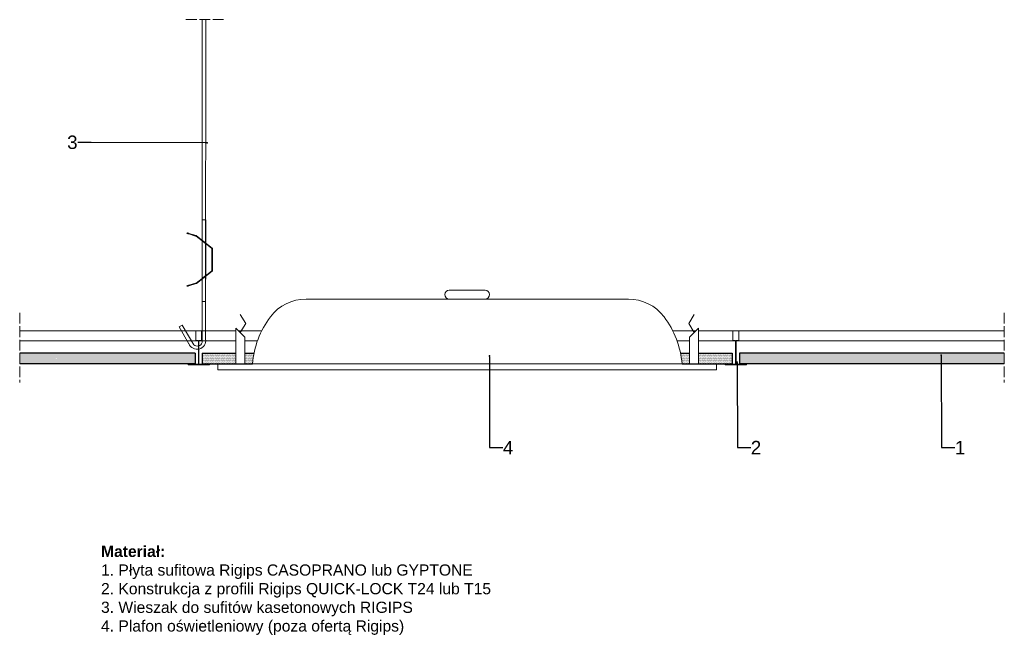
# Model space of a CAD drawing. Header units: millimetres. Extents: x 2242 to 3342, y 3931 to 4619.
import ezdxf
from ezdxf import colors
from ezdxf.entities.mleader import LeaderData, LeaderLine
from ezdxf.math import Vec2, Vec3

# ---------------------------------------------------------------- set-up
doc = ezdxf.new("R2010")
doc.units = ezdxf.units.MM
doc.linetypes.add('ACAD_ISO02W100', pattern=[15, 12, -3])
for name, color, linetype, lineweight in [('_RIGIPS AKCESORIA', 7, 'Continuous', 15), ('_Rigips Profil', 7, 'Continuous', 9), ('_RIGIPS PŁYTA', 7, 'Continuous', 25), ('Koniec', 7, 'ACAD_ISO02W100', 9), ('Wymiary', 7, 'Continuous', 18)]:
    doc.layers.add(name, color=color, linetype=linetype, lineweight=lineweight)
doc.layers.add('_Rigips Plyta', color=7, linetype='Continuous')
doc.styles.get("Standard").update_dxf_attribs({"font": 'arial.ttf'})

# ---------------------------------------------------------------- blocks, each defined once
blk = doc.blocks.new('plafon')
at = {"layer": '_RIGIPS AKCESORIA'}
for p, q in [((2649.9, 6191.5), (2689.9, 6191.5)), ((2489.9, 6181.5), (2849.9, 6181.5)), ((2422.4, 6154.1), (2416.4, 6164.3)), ((2917.4, 6154.1), (2923.4, 6164.3)), ((2416.4, 6144), (2422.4, 6154.1)), ((2923.4, 6144), (2917.4, 6154.1)), ((2411.4, 6109), (2411.4, 6149)), ((2421.4, 6139), (2411.4, 6149)), ((2421.4, 6109), (2421.4, 6139)), ((2918.4, 6139), (2928.4, 6149)), ((2918.4, 6109), (2918.4, 6139)), ((2928.4, 6109), (2928.4, 6149)), ((2391.4, 6109), (2948.4, 6109)), ((2391.4, 6102.5), (2391.4, 6109)), ((2948.4, 6102.5), (2948.4, 6109)), ((2391.4, 6102.5), (2948.4, 6102.5))]:
    blk.add_line(p, q, dxfattribs=at)
for centre, radius, start, end in [((2649.9, 6186.5), 5, 90, 270), ((2689.9, 6186.5), 5, 270, 90), ((2489.9, 6131.5), 50, 90, 142.9189), ((2849.9, 6131.5), 50, 37.0811, 90), ((2530.6, 6100.7), 101, 142.9189, 175.3019), ((2809.2, 6100.7), 101, 4.6981, 37.0811)]:
    blk.add_arc(centre, radius, start, end, dxfattribs=at)
blk = doc.blocks.new('T24')
at = {"layer": '_Rigips Profil'}
for p, q in [((302.6, -139.7), (302.6, -129.5)), ((302.8, -129.3), (308.9, -129.3)), ((309.1, -129.5), (309.1, -139.7)), ((305.4, -140.3), (302.8, -139.9)), ((305.6, -140.5), (305.6, -166.6)), ((306.1, -140.5), (306.1, -166.6)), ((308.9, -139.9), (306.3, -140.3)), ((293.9, -167.2), (293.9, -166.4)), ((294, -166.3), (294.9, -166.3)), ((294, -167.3), (317.8, -167.3)), ((294.4, -166.8), (305.4, -166.8)), ((306.3, -166.8), (317.4, -166.8)), ((317.8, -166.3), (316.9, -166.3)), ((317.9, -167.2), (317.9, -166.4))]:
    blk.add_line(p, q, dxfattribs=at)
for centre, radius, start, end in [((302.8, -129.5), 0.2, 90, 180), ((308.9, -129.5), 0.2, 0, 90), ((302.8, -139.7), 0.2, 180, 260.5377), ((305.4, -140.5), 0.2, 0, 80.5377), ((306.3, -140.5), 0.2, 99.4623, 180), ((308.9, -139.7), 0.2, 279.4623, 0), ((294, -166.4), 0.1, 90, 180), ((294, -167.2), 0.1, 180, 270), ((305.4, -166.6), 0.2, 270, 0), ((306.3, -166.6), 0.2, 180, 270), ((317.8, -166.4), 0.1, 0, 90), ((317.8, -167.2), 0.1, 270, 0)]:
    blk.add_arc(centre, radius, start, end, dxfattribs=at)
blk = doc.blocks.new('wieszak')
at = {"layer": '_RIGIPS AKCESORIA'}
for p, q in [((2361.6, 5698), (2361.5, 5382.8)), ((2365.6, 5698), (2365.5, 5382.8)), ((2361.5, 5474.3), (2361.5, 5337)), ((2365.6, 5474.3), (2365.5, 5340.7)), ((2365.5, 5382.8), (2361.5, 5382.8)), ((2336.1, 5354.5), (2339.5, 5356.5)), ((2346.9, 5335.7), (2336.1, 5354.5)), ((2352.2, 5334.5), (2339.5, 5356.5))]:
    blk.add_line(p, q, dxfattribs=at)
blk.add_lwpolyline([(2365.5, 5474.3), (2361.5, 5474.3)], close=True, dxfattribs=at)
for points in [[(2344.6, 5459), (2344.8, 5459.6)], [(2346.6, 5458.4), (2346.5, 5458.4), (2346.3, 5458.5), (2346.2, 5458.5), (2346.1, 5458.5), (2346, 5458.6), (2345.9, 5458.6), (2345.8, 5458.6), (2345.7, 5458.7), (2345.6, 5458.7), (2345.5, 5458.7), (2345.5, 5458.7), (2345.4, 5458.8), (2345.3, 5458.8), (2345.2, 5458.8), (2345.2, 5458.8), (2345.1, 5458.9), (2345, 5458.9), (2345, 5458.9), (2344.9, 5458.9), (2344.9, 5458.9), (2344.8, 5458.9), (2344.8, 5459), (2344.8, 5459), (2344.7, 5459), (2344.7, 5459), (2344.7, 5459), (2344.7, 5459), (2344.6, 5459), (2344.6, 5459), (2344.6, 5459), (2344.6, 5459), (2344.6, 5459), (2344.7, 5459), (2344.7, 5459), (2344.7, 5459), (2344.7, 5459), (2344.8, 5459), (2344.8, 5459), (2344.8, 5459), (2344.9, 5459), (2344.9, 5458.9), (2345, 5458.9), (2345, 5458.9), (2345.1, 5458.9), (2345.2, 5458.9), (2345.2, 5458.9), (2345.3, 5458.8), (2345.4, 5458.8), (2345.5, 5458.8), (2345.5, 5458.8), (2345.6, 5458.7), (2345.7, 5458.7), (2345.8, 5458.7), (2345.9, 5458.7), (2346, 5458.6), (2346.1, 5458.6), (2346.2, 5458.6), (2346.3, 5458.5), (2346.5, 5458.5), (2346.6, 5458.5), (2354.4, 5456.1), (2354.4, 5456)], [(2346.7, 5459), (2354.8, 5456.5), (2354.8, 5456.6), (2346.7, 5459), (2346.6, 5459.1), (2346.5, 5459.1), (2346.4, 5459.1), (2346.3, 5459.2), (2346.2, 5459.2), (2346.1, 5459.2), (2346, 5459.3), (2345.9, 5459.3), (2345.8, 5459.3), (2345.7, 5459.3), (2345.6, 5459.4), (2345.5, 5459.4), (2345.5, 5459.4), (2345.4, 5459.4), (2345.3, 5459.4), (2345.3, 5459.5), (2345.2, 5459.5), (2345.1, 5459.5), (2345.1, 5459.5), (2345, 5459.5), (2345, 5459.5), (2345, 5459.5), (2344.9, 5459.6), (2344.9, 5459.6), (2344.9, 5459.6), (2344.8, 5459.6), (2344.8, 5459.6), (2344.8, 5459.6), (2344.8, 5459.6), (2344.8, 5459.6), (2344.8, 5459.6), (2344.8, 5459.6), (2344.8, 5459.6), (2344.8, 5459.6), (2344.9, 5459.6), (2344.9, 5459.5), (2344.9, 5459.5), (2345, 5459.5), (2345, 5459.5), (2345, 5459.5), (2345.1, 5459.5), (2345.1, 5459.5), (2345.2, 5459.4), (2345.3, 5459.4), (2345.3, 5459.4), (2345.4, 5459.4), (2345.5, 5459.4), (2345.5, 5459.3), (2345.6, 5459.3), (2345.7, 5459.3), (2345.8, 5459.3), (2345.9, 5459.2), (2346, 5459.2), (2346.1, 5459.2), (2346.2, 5459.1), (2346.3, 5459.1), (2346.4, 5459.1), (2346.5, 5459), (2346.6, 5459), (2346.7, 5459)], [(2345.1, 5458.9), (2345.3, 5459.5)], [(2345.1, 5458.8), (2345.3, 5459.4)], [(2346.7, 5459), (2346.6, 5458.4), (2354.4, 5456)], [(2346.6, 5458.5), (2346.7, 5459)], [(2354.4, 5456.1), (2354.6, 5456), (2354.8, 5455.9)], [(2354.8, 5455.9), (2354.6, 5456), (2354.4, 5456)], [(2354.5, 5456), (2354.5, 5456.1)], [(2354.6, 5456), (2354.6, 5456)], [(2355.2, 5456.4), (2355, 5456.5), (2354.8, 5456.6)], [(2354.8, 5456.5), (2355, 5456.5), (2355.2, 5456.4)], [(2354.9, 5456.5), (2354.9, 5456.6)], [(2355, 5456.5), (2355, 5456.5)], [(2355.1, 5456.4), (2355.1, 5456.5)], [(2355.2, 5456.4), (2373, 5442.5), (2373, 5442.6), (2355.2, 5456.4), (2355.2, 5456.4)], [(2355.2, 5456.4), (2355.2, 5456.4)], [(2354.7, 5455.9), (2354.7, 5456)], [(2372, 5442.5), (2354.8, 5455.9), (2354.8, 5455.9), (2372, 5442.6), (2372, 5442.5)], [(2354.8, 5455.9), (2354.8, 5455.9)], [(2361.6, 5450.6), (2362, 5451.1)], [(2363.4, 5449.2), (2363.4, 5449.2), (2363.5, 5449.1), (2363.6, 5449), (2363.7, 5449), (2363.7, 5448.9), (2363.8, 5448.9), (2363.9, 5448.8), (2363.9, 5448.8), (2364, 5448.7), (2364.1, 5448.7), (2364.1, 5448.6), (2364.2, 5448.5), (2364.3, 5448.5), (2364.3, 5448.4), (2364.4, 5448.4), (2364.5, 5448.4), (2364.5, 5448.3), (2364.6, 5448.3), (2364.6, 5448.2), (2364.7, 5448.2), (2364.7, 5448.2), (2364.8, 5448.1), (2364.8, 5448.1), (2364.9, 5448), (2364.9, 5448), (2364.9, 5448), (2365, 5448), (2365, 5447.9), (2365, 5447.9), (2365.1, 5447.9), (2365.1, 5447.9), (2365.1, 5447.9), (2365.1, 5447.9), (2365.1, 5447.8), (2365.1, 5447.8), (2365.1, 5447.8), (2365.2, 5447.8), (2365.2, 5447.8), (2365.1, 5447.8), (2365.1, 5447.8), (2365.1, 5447.9), (2365.1, 5447.9), (2365.1, 5447.9), (2365.1, 5447.9), (2365, 5447.9), (2365, 5447.9), (2365, 5448), (2364.9, 5448), (2364.9, 5448), (2364.9, 5448), (2364.8, 5448.1), (2364.8, 5448.1), (2364.7, 5448.2), (2364.7, 5448.2), (2364.6, 5448.2), (2364.6, 5448.3), (2364.5, 5448.3), (2364.5, 5448.4), (2364.4, 5448.4), (2364.4, 5448.4), (2364.3, 5448.5), (2364.2, 5448.5), (2364.2, 5448.6), (2364.1, 5448.7), (2364, 5448.7), (2364, 5448.8), (2363.9, 5448.8), (2363.8, 5448.9), (2363.8, 5448.9), (2363.7, 5449), (2363.6, 5449), (2363.5, 5449.1), (2363.5, 5449.2), (2363.4, 5449.2), (2363.3, 5449.3), (2363.2, 5449.3), (2363.2, 5449.4), (2363.1, 5449.4), (2363, 5449.5), (2363, 5449.5), (2362.9, 5449.6), (2362.8, 5449.7), (2362.7, 5449.7), (2362.7, 5449.8), (2362.6, 5449.8), (2362.5, 5449.9), (2362.5, 5449.9), (2362.4, 5450), (2362.4, 5450), (2362.3, 5450.1), (2362.2, 5450.1), (2362.2, 5450.1), (2362.1, 5450.2), (2362.1, 5450.2), (2362, 5450.3), (2362, 5450.3), (2361.9, 5450.3), (2361.9, 5450.4), (2361.9, 5450.4), (2361.8, 5450.4), (2361.8, 5450.4), (2361.8, 5450.5), (2361.7, 5450.5), (2361.7, 5450.5), (2361.7, 5450.5), (2361.7, 5450.5), (2361.6, 5450.6), (2361.6, 5450.6), (2361.6, 5450.6), (2361.6, 5450.6), (2361.6, 5450.6), (2361.6, 5450.6), (2361.6, 5450.6), (2361.6, 5450.6), (2361.7, 5450.5), (2361.7, 5450.5), (2361.7, 5450.5), (2361.7, 5450.5), (2361.7, 5450.5), (2361.8, 5450.4), (2361.8, 5450.4), (2361.8, 5450.4), (2361.9, 5450.4), (2361.9, 5450.3), (2362, 5450.3), (2362, 5450.3), (2362.1, 5450.2), (2362.1, 5450.2), (2362.2, 5450.1), (2362.2, 5450.1), (2362.3, 5450.1), (2362.3, 5450), (2362.4, 5450), (2362.5, 5449.9), (2362.5, 5449.9), (2362.6, 5449.8), (2362.7, 5449.8), (2362.7, 5449.7), (2362.8, 5449.7), (2362.9, 5449.6), (2362.9, 5449.5), (2363, 5449.5), (2363.1, 5449.4), (2363.1, 5449.4), (2363.2, 5449.3), (2363.3, 5449.3), (2363.4, 5449.2)], [(2363.8, 5449.7), (2363.8, 5449.6), (2363.9, 5449.6), (2364, 5449.5), (2364, 5449.5), (2364.1, 5449.4), (2364.2, 5449.4), (2364.3, 5449.3), (2364.3, 5449.3), (2364.4, 5449.2), (2364.5, 5449.1), (2364.5, 5449.1), (2364.6, 5449), (2364.7, 5449), (2364.7, 5448.9), (2364.8, 5448.9), (2364.8, 5448.9), (2364.9, 5448.8), (2365, 5448.8), (2365, 5448.7), (2365.1, 5448.7), (2365.1, 5448.6), (2365.2, 5448.6), (2365.2, 5448.6), (2365.2, 5448.5), (2365.3, 5448.5), (2365.3, 5448.5), (2365.3, 5448.5), (2365.4, 5448.4), (2365.4, 5448.4), (2365.4, 5448.4), (2365.5, 5448.4), (2365.5, 5448.4), (2365.5, 5448.4), (2365.5, 5448.3), (2365.5, 5448.3), (2365.5, 5448.3), (2365.5, 5448.3), (2365.5, 5448.3), (2365.5, 5448.3), (2365.5, 5448.3), (2365.5, 5448.3), (2365.5, 5448.4), (2365.5, 5448.4), (2365.5, 5448.4), (2365.4, 5448.4), (2365.4, 5448.4), (2365.4, 5448.4), (2365.4, 5448.5), (2365.3, 5448.5), (2365.3, 5448.5), (2365.3, 5448.5), (2365.2, 5448.6), (2365.2, 5448.6), (2365.1, 5448.6), (2365.1, 5448.7), (2365, 5448.7), (2365, 5448.8), (2364.9, 5448.8), (2364.9, 5448.9), (2364.8, 5448.9), (2364.8, 5448.9), (2364.7, 5449), (2364.6, 5449), (2364.6, 5449.1), (2364.5, 5449.1), (2364.4, 5449.2), (2364.4, 5449.3), (2364.3, 5449.3), (2364.2, 5449.4), (2364.1, 5449.4), (2364.1, 5449.5), (2364, 5449.5), (2363.9, 5449.6), (2363.9, 5449.6), (2363.8, 5449.7), (2363.7, 5449.8), (2363.6, 5449.8), (2363.6, 5449.9), (2363.5, 5449.9), (2363.4, 5450), (2363.3, 5450), (2363.3, 5450.1), (2363.2, 5450.2), (2363.1, 5450.2), (2363.1, 5450.3), (2363, 5450.3), (2362.9, 5450.4), (2362.9, 5450.4), (2362.8, 5450.5), (2362.7, 5450.5), (2362.7, 5450.6), (2362.6, 5450.6), (2362.6, 5450.6), (2362.5, 5450.7), (2362.5, 5450.7), (2362.4, 5450.8), (2362.4, 5450.8), (2362.3, 5450.8), (2362.3, 5450.9), (2362.2, 5450.9), (2362.2, 5450.9), (2362.2, 5450.9), (2362.1, 5451), (2362.1, 5451), (2362.1, 5451), (2362.1, 5451), (2362.1, 5451), (2362, 5451.1), (2362, 5451.1), (2362, 5451.1), (2362, 5451.1), (2362, 5451.1), (2362, 5451.1), (2362, 5451.1), (2362, 5451.1), (2362, 5451.1), (2362, 5451), (2362.1, 5451), (2362.1, 5451), (2362.1, 5451), (2362.1, 5451), (2362.2, 5450.9), (2362.2, 5450.9), (2362.2, 5450.9), (2362.3, 5450.9), (2362.3, 5450.8), (2362.4, 5450.8), (2362.4, 5450.8), (2362.5, 5450.7), (2362.5, 5450.7), (2362.5, 5450.6), (2362.6, 5450.6), (2362.7, 5450.6), (2362.7, 5450.5), (2362.8, 5450.5), (2362.8, 5450.4), (2362.9, 5450.4), (2363, 5450.3), (2363, 5450.3), (2363.1, 5450.2), (2363.2, 5450.2), (2363.2, 5450.1), (2363.3, 5450), (2363.4, 5450), (2363.5, 5449.9), (2363.5, 5449.9), (2363.6, 5449.8), (2363.7, 5449.8), (2363.8, 5449.7)], [(2363.4, 5449.2), (2363.8, 5449.7)], [(2363.4, 5449.2), (2363.8, 5449.7)], [(2365.2, 5447.8), (2365.5, 5448.3)], [(2372, 5442.6), (2372.2, 5442.4), (2372.3, 5442.2), (2372.4, 5442), (2372.4, 5441.7)], [(2372.4, 5441.7), (2372.4, 5441.9), (2372.3, 5442.1), (2372.2, 5442.3), (2372, 5442.5)], [(2372.2, 5442.3), (2372.2, 5442.4)], [(2372.3, 5442.1), (2372.3, 5442.2)], [(2372.4, 5441.9), (2372.4, 5442)], [(2372.4, 5417.6), (2372.4, 5441.7), (2372.4, 5441.7), (2372.4, 5417.7), (2372.4, 5417.6)], [(2372.4, 5441.7), (2372.4, 5441.7)], [(2372.4, 5437.9), (2372.4, 5438.3), (2372.4, 5438.7), (2372.4, 5439), (2372.4, 5439.4), (2372.4, 5439.7), (2372.4, 5440), (2372.4, 5440.2), (2372.4, 5440.3), (2372.4, 5440.4), (2372.4, 5440.4), (2372.4, 5440.4), (2372.4, 5440.3), (2372.4, 5440.2), (2372.4, 5440), (2372.4, 5439.7), (2372.4, 5439.4), (2372.4, 5439), (2372.4, 5438.7), (2372.4, 5438.3), (2372.4, 5437.9), (2373.4, 5437.9)], [(2372.4, 5437.9), (2372.4, 5438.3), (2372.4, 5438.7), (2372.4, 5439), (2372.4, 5439.4), (2372.4, 5439.7), (2372.4, 5440), (2372.4, 5440.2), (2372.4, 5440.3), (2372.4, 5440.4), (2372.4, 5440.4), (2372.4, 5440.4), (2372.4, 5440.3), (2372.4, 5440.2), (2372.4, 5440), (2372.4, 5439.7), (2372.4, 5439.4), (2372.4, 5439), (2372.4, 5438.7), (2372.4, 5438.3), (2372.4, 5437.9), (2373.4, 5437.9)], [(2373.4, 5439.7), (2372.4, 5439.7), (2373.4, 5439.7)], [(2373.4, 5439.7), (2372.4, 5439.7), (2373.4, 5439.7)], [(2372.4, 5436.3), (2372.4, 5436), (2372.4, 5435.6), (2372.4, 5435.3), (2372.4, 5435), (2372.4, 5434.8), (2372.4, 5434.6), (2372.4, 5434.4), (2372.4, 5434.3), (2372.4, 5434.3), (2372.4, 5434.3), (2372.4, 5434.4), (2372.4, 5434.6), (2372.4, 5434.8), (2372.4, 5435), (2372.4, 5435.3), (2372.4, 5435.6), (2372.4, 5436), (2372.4, 5436.3), (2372.4, 5436.7), (2372.4, 5437), (2372.4, 5437.4), (2372.4, 5437.6), (2372.4, 5437.9), (2372.4, 5438.1), (2372.4, 5438.3), (2372.4, 5438.3), (2372.4, 5438.4), (2372.4, 5438.3), (2372.4, 5438.3), (2372.4, 5438.1), (2372.4, 5437.9), (2372.4, 5437.6), (2372.4, 5437.4), (2372.4, 5437), (2372.4, 5436.7), (2372.4, 5436.3)], [(2373.4, 5441.7), (2373.4, 5442), (2373.3, 5442.2), (2373.2, 5442.4), (2373, 5442.6)], [(2373, 5442.5), (2373.2, 5442.3), (2373.3, 5442.1), (2373.4, 5441.9), (2373.4, 5441.7)], [(2373.2, 5442.3), (2373.2, 5442.4)], [(2373.3, 5442.1), (2373.3, 5442.2)], [(2373.4, 5441.9), (2373.4, 5442)], [(2373.4, 5441.7), (2373.4, 5417.6), (2373.4, 5417.7), (2373.4, 5441.7), (2373.4, 5441.7)], [(2373.4, 5441.7), (2373.4, 5441.7)], [(2372.4, 5432.2), (2372.4, 5432.2), (2372.4, 5432), (2372.4, 5431.8), (2372.4, 5431.6), (2372.4, 5431.3), (2372.4, 5431), (2372.4, 5430.6), (2372.4, 5430.3), (2372.4, 5429.9), (2372.4, 5429.5), (2372.4, 5429.1), (2372.4, 5428.7), (2372.4, 5428.3), (2372.4, 5428), (2372.4, 5427.7), (2372.4, 5427.5), (2372.4, 5427.3), (2372.4, 5427.2), (2372.4, 5427.1), (2372.4, 5427.1), (2372.4, 5427.2), (2372.4, 5427.3), (2372.4, 5427.5), (2372.4, 5427.8), (2372.4, 5428), (2372.4, 5428.4), (2372.4, 5428.7), (2372.4, 5429.1), (2372.4, 5429.5), (2372.4, 5429.9), (2372.4, 5430.3), (2372.4, 5430.7), (2372.4, 5431), (2372.4, 5431.3), (2372.4, 5431.6), (2372.4, 5431.9), (2372.4, 5432), (2372.4, 5432.2), (2372.4, 5432.2)], [(2372.4, 5429.7), (2373.4, 5429.7)], [(2372.4, 5429.7), (2373.4, 5429.7)], [(2372.4, 5427.1), (2373.4, 5427.1)], [(2372.4, 5423), (2372.4, 5422.7), (2372.4, 5422.3), (2372.4, 5422), (2372.4, 5421.7), (2372.4, 5421.5), (2372.4, 5421.3), (2372.4, 5421.1), (2372.4, 5421), (2372.4, 5421), (2372.4, 5421), (2372.4, 5421.1), (2372.4, 5421.3), (2372.4, 5421.5), (2372.4, 5421.7), (2372.4, 5422), (2372.4, 5422.3), (2372.4, 5422.7), (2372.4, 5423), (2372.4, 5423.4), (2372.4, 5423.7), (2372.4, 5424.1), (2372.4, 5424.4), (2372.4, 5424.6), (2372.4, 5424.8), (2372.4, 5425), (2372.4, 5425.1), (2372.4, 5425.1), (2372.4, 5425.1), (2372.4, 5425), (2372.4, 5424.8), (2372.4, 5424.6), (2372.4, 5424.4), (2372.4, 5424.1), (2372.4, 5423.7), (2372.4, 5423.4), (2372.4, 5423)], [(2373.4, 5429.5), (2373.4, 5429.1), (2373.4, 5428.7), (2373.4, 5428.3), (2373.4, 5427.9), (2373.4, 5427.6), (2373.4, 5427.3), (2373.4, 5427.1), (2373.4, 5426.9), (2373.4, 5426.8), (2373.4, 5426.7), (2373.4, 5426.6), (2373.4, 5426.7), (2373.4, 5426.8), (2373.4, 5426.9), (2373.4, 5427.1), (2373.4, 5427.3), (2373.4, 5427.6), (2373.4, 5427.9), (2373.4, 5428.3), (2373.4, 5428.7), (2373.4, 5429.1), (2373.4, 5429.5), (2373.4, 5429.9), (2373.4, 5430.2), (2373.4, 5430.6), (2373.4, 5431), (2373.4, 5431.3), (2373.4, 5431.6), (2373.4, 5431.8), (2373.4, 5432), (2373.4, 5432.2), (2373.4, 5432.2), (2373.4, 5432.3), (2373.4, 5432.2), (2373.4, 5432.2), (2373.4, 5432), (2373.4, 5431.8), (2373.4, 5431.6), (2373.4, 5431.3), (2373.4, 5431), (2373.4, 5430.6), (2373.4, 5430.2), (2373.4, 5429.9), (2373.4, 5429.5)], [(2373.4, 5432.2), (2373.4, 5432.2), (2373.4, 5432.2), (2373.4, 5432), (2373.4, 5431.9), (2373.4, 5431.6), (2373.4, 5431.3), (2373.4, 5431), (2373.4, 5430.7), (2373.4, 5430.3), (2373.4, 5429.9), (2373.4, 5429.5), (2373.4, 5429.1), (2373.4, 5428.7), (2373.4, 5428.4), (2373.4, 5428), (2373.4, 5427.8), (2373.4, 5427.5), (2373.4, 5427.3), (2373.4, 5427.2), (2373.4, 5427.1), (2373.4, 5427.1), (2373.4, 5427.2), (2373.4, 5427.3), (2373.4, 5427.5), (2373.4, 5427.7), (2373.4, 5428), (2373.4, 5428.3), (2373.4, 5428.7), (2373.4, 5429.1), (2373.4, 5429.5), (2373.4, 5429.9), (2373.4, 5430.3), (2373.4, 5430.6), (2373.4, 5431), (2373.4, 5431.3), (2373.4, 5431.6), (2373.4, 5431.8), (2373.4, 5432), (2373.4, 5432.2), (2373.4, 5432.2)], [(2354.8, 5403.4), (2372, 5416.8), (2372, 5416.9), (2354.8, 5403.5), (2354.8, 5403.4)], [(2373, 5416.8), (2355.2, 5402.9), (2355.2, 5403), (2373, 5416.9), (2373, 5416.8)], [(2372, 5416.9), (2372.2, 5417.1), (2372.3, 5417.3), (2372.4, 5417.5), (2372.4, 5417.7)], [(2372.4, 5417.6), (2372.4, 5417.4), (2372.3, 5417.2), (2372.2, 5417), (2372, 5416.8)], [(2372.2, 5417), (2372.2, 5417.1)], [(2372.3, 5417.2), (2372.3, 5417.3)], [(2372.4, 5417.6), (2372.4, 5417.7)], [(2372.4, 5417.4), (2372.4, 5417.5)], [(2373.4, 5417.7), (2373.4, 5417.5), (2373.3, 5417.3), (2373.2, 5417.1), (2373, 5416.9)], [(2373, 5416.8), (2373.2, 5417), (2373.3, 5417.2), (2373.4, 5417.4), (2373.4, 5417.6)], [(2373.2, 5417), (2373.2, 5417.1)], [(2373.3, 5417.2), (2373.3, 5417.3)], [(2373.4, 5417.6), (2373.4, 5417.7)], [(2373.4, 5417.4), (2373.4, 5417.5)], [(2346.7, 5400.3), (2346.6, 5400.9), (2354.4, 5403.3), (2354.4, 5403.3), (2346.6, 5401)], [(2346.7, 5400.4), (2354.8, 5402.8), (2354.8, 5402.8), (2355, 5402.8), (2355.2, 5402.9)], [(2346.7, 5400.3), (2354.8, 5402.8)], [(2354.4, 5403.3), (2354.6, 5403.4), (2354.8, 5403.5)], [(2354.8, 5403.4), (2354.6, 5403.3), (2354.4, 5403.3)], [(2354.5, 5403.3), (2354.5, 5403.4)], [(2354.6, 5403.3), (2354.6, 5403.4)], [(2354.7, 5403.4), (2354.7, 5403.5)], [(2354.8, 5403.4), (2354.8, 5403.5)], [(2355.2, 5403), (2355, 5402.9), (2354.8, 5402.8)], [(2354.9, 5402.8), (2354.9, 5402.9)], [(2355, 5402.8), (2355, 5402.9)], [(2355.1, 5402.9), (2355.1, 5403)], [(2355.2, 5402.9), (2355.2, 5403)], [(2363.4, 5410.2), (2363.3, 5410.1), (2363.2, 5410.1), (2363.1, 5410), (2363.1, 5409.9), (2363, 5409.9), (2362.9, 5409.8), (2362.9, 5409.8), (2362.8, 5409.7), (2362.7, 5409.7), (2362.7, 5409.6), (2362.6, 5409.6), (2362.5, 5409.5), (2362.5, 5409.5), (2362.4, 5409.4), (2362.3, 5409.4), (2362.3, 5409.3), (2362.2, 5409.3), (2362.2, 5409.2), (2362.1, 5409.2), (2362.1, 5409.1), (2362, 5409.1), (2362, 5409.1), (2361.9, 5409), (2361.9, 5409), (2361.8, 5409), (2361.8, 5409), (2361.8, 5408.9), (2361.7, 5408.9), (2361.7, 5408.9), (2361.7, 5408.9), (2361.7, 5408.8), (2361.7, 5408.8), (2361.6, 5408.8), (2361.6, 5408.8), (2361.6, 5408.8), (2361.6, 5408.8), (2361.6, 5408.8), (2361.6, 5408.8), (2361.6, 5408.8), (2361.6, 5408.8), (2361.7, 5408.8), (2361.7, 5408.8), (2361.7, 5408.9), (2361.7, 5408.9), (2361.8, 5408.9), (2361.8, 5408.9), (2361.8, 5409), (2361.9, 5409), (2361.9, 5409), (2361.9, 5409), (2362, 5409.1), (2362, 5409.1), (2362.1, 5409.1), (2362.1, 5409.2), (2362.2, 5409.2), (2362.2, 5409.3), (2362.3, 5409.3), (2362.4, 5409.4), (2362.4, 5409.4), (2362.5, 5409.5), (2362.5, 5409.5), (2362.6, 5409.6), (2362.7, 5409.6), (2362.7, 5409.7), (2362.8, 5409.7), (2362.9, 5409.8), (2363, 5409.8), (2363, 5409.9), (2363.1, 5409.9), (2363.2, 5410), (2363.2, 5410.1), (2363.3, 5410.1), (2363.4, 5410.2), (2363.5, 5410.2), (2363.5, 5410.3), (2363.6, 5410.3), (2363.7, 5410.4), (2363.8, 5410.4), (2363.8, 5410.5), (2363.9, 5410.6), (2364, 5410.6), (2364, 5410.7), (2364.1, 5410.7), (2364.2, 5410.8), (2364.2, 5410.8), (2364.3, 5410.9), (2364.4, 5410.9), (2364.4, 5411), (2364.5, 5411), (2364.5, 5411.1), (2364.6, 5411.1), (2364.6, 5411.1), (2364.7, 5411.2), (2364.7, 5411.2), (2364.8, 5411.3), (2364.8, 5411.3), (2364.9, 5411.3), (2364.9, 5411.4), (2364.9, 5411.4), (2365, 5411.4), (2365, 5411.4), (2365, 5411.5), (2365.1, 5411.5), (2365.1, 5411.5), (2365.1, 5411.5), (2365.1, 5411.5), (2365.1, 5411.5), (2365.1, 5411.5), (2365.2, 5411.5), (2365.1, 5411.5), (2365.1, 5411.5), (2365.1, 5411.5), (2365.1, 5411.5), (2365.1, 5411.5), (2365.1, 5411.5), (2365.1, 5411.5), (2365, 5411.5), (2365, 5411.4), (2365, 5411.4), (2364.9, 5411.4), (2364.9, 5411.4), (2364.9, 5411.3), (2364.8, 5411.3), (2364.8, 5411.3), (2364.7, 5411.2), (2364.7, 5411.2), (2364.6, 5411.1), (2364.6, 5411.1), (2364.5, 5411.1), (2364.5, 5411), (2364.4, 5411), (2364.3, 5410.9), (2364.3, 5410.9), (2364.2, 5410.8), (2364.1, 5410.8), (2364.1, 5410.7), (2364, 5410.7), (2363.9, 5410.6), (2363.9, 5410.6), (2363.8, 5410.5), (2363.7, 5410.4), (2363.7, 5410.4), (2363.6, 5410.3), (2363.5, 5410.3), (2363.4, 5410.2), (2363.4, 5410.2)], [(2361.6, 5408.8), (2362, 5408.3)], [(2363.8, 5409.7), (2363.7, 5409.6), (2363.6, 5409.6), (2363.5, 5409.5), (2363.5, 5409.4), (2363.4, 5409.4), (2363.3, 5409.3), (2363.2, 5409.3), (2363.2, 5409.2), (2363.1, 5409.2), (2363, 5409.1), (2363, 5409.1), (2362.9, 5409), (2362.8, 5409), (2362.8, 5408.9), (2362.7, 5408.9), (2362.7, 5408.8), (2362.6, 5408.8), (2362.5, 5408.7), (2362.5, 5408.7), (2362.5, 5408.7), (2362.4, 5408.6), (2362.4, 5408.6), (2362.3, 5408.6), (2362.3, 5408.5), (2362.2, 5408.5), (2362.2, 5408.5), (2362.2, 5408.4), (2362.1, 5408.4), (2362.1, 5408.4), (2362.1, 5408.4), (2362.1, 5408.3), (2362, 5408.3), (2362, 5408.3), (2362, 5408.3), (2362, 5408.3), (2362, 5408.3), (2362, 5408.3), (2362, 5408.3), (2362, 5408.3), (2362, 5408.3), (2362, 5408.3), (2362.1, 5408.3), (2362.1, 5408.3), (2362.1, 5408.4), (2362.1, 5408.4), (2362.1, 5408.4), (2362.2, 5408.4), (2362.2, 5408.5), (2362.2, 5408.5), (2362.3, 5408.5), (2362.3, 5408.6), (2362.4, 5408.6), (2362.4, 5408.6), (2362.5, 5408.7), (2362.5, 5408.7), (2362.6, 5408.7), (2362.6, 5408.8), (2362.7, 5408.8), (2362.7, 5408.9), (2362.8, 5408.9), (2362.9, 5409), (2362.9, 5409), (2363, 5409.1), (2363.1, 5409.1), (2363.1, 5409.2), (2363.2, 5409.2), (2363.3, 5409.3), (2363.3, 5409.3), (2363.4, 5409.4), (2363.5, 5409.4), (2363.6, 5409.5), (2363.6, 5409.6), (2363.7, 5409.6), (2363.8, 5409.7), (2363.9, 5409.7), (2363.9, 5409.8), (2364, 5409.8), (2364.1, 5409.9), (2364.1, 5410), (2364.2, 5410), (2364.3, 5410.1), (2364.4, 5410.1), (2364.4, 5410.2), (2364.5, 5410.2), (2364.6, 5410.3), (2364.6, 5410.3), (2364.7, 5410.4), (2364.8, 5410.4), (2364.8, 5410.5), (2364.9, 5410.5), (2364.9, 5410.6), (2365, 5410.6), (2365, 5410.6), (2365.1, 5410.7), (2365.1, 5410.7), (2365.2, 5410.8), (2365.2, 5410.8), (2365.3, 5410.8), (2365.3, 5410.9), (2365.3, 5410.9), (2365.4, 5410.9), (2365.4, 5410.9), (2365.4, 5411), (2365.4, 5411), (2365.5, 5411), (2365.5, 5411), (2365.5, 5411), (2365.5, 5411), (2365.5, 5411), (2365.5, 5411), (2365.5, 5411.1), (2365.5, 5411), (2365.5, 5411), (2365.5, 5411), (2365.5, 5411), (2365.5, 5411), (2365.5, 5411), (2365.5, 5411), (2365.4, 5411), (2365.4, 5411), (2365.4, 5410.9), (2365.3, 5410.9), (2365.3, 5410.9), (2365.3, 5410.9), (2365.2, 5410.8), (2365.2, 5410.8), (2365.2, 5410.8), (2365.1, 5410.7), (2365.1, 5410.7), (2365, 5410.6), (2365, 5410.6), (2364.9, 5410.6), (2364.8, 5410.5), (2364.8, 5410.5), (2364.7, 5410.4), (2364.7, 5410.4), (2364.6, 5410.3), (2364.5, 5410.3), (2364.5, 5410.2), (2364.4, 5410.2), (2364.3, 5410.1), (2364.3, 5410.1), (2364.2, 5410), (2364.1, 5410), (2364, 5409.9), (2364, 5409.8), (2363.9, 5409.8), (2363.8, 5409.7), (2363.8, 5409.7)], [(2363.4, 5410.2), (2363.8, 5409.7)], [(2363.4, 5410.2), (2363.8, 5409.7)], [(2365.2, 5411.5), (2365.5, 5411.1)], [(2346.6, 5400.9), (2346.5, 5400.9), (2346.3, 5400.8), (2346.2, 5400.8), (2346.1, 5400.8), (2346, 5400.7), (2345.9, 5400.7), (2345.8, 5400.7), (2345.7, 5400.6), (2345.6, 5400.6), (2345.5, 5400.6), (2345.5, 5400.6), (2345.4, 5400.6), (2345.3, 5400.5), (2345.2, 5400.5), (2345.2, 5400.5), (2345.1, 5400.5), (2345, 5400.5), (2345, 5400.4), (2344.9, 5400.4), (2344.9, 5400.4), (2344.8, 5400.4), (2344.8, 5400.4), (2344.8, 5400.4), (2344.7, 5400.4), (2344.7, 5400.4), (2344.7, 5400.4), (2344.7, 5400.4), (2344.6, 5400.4), (2344.6, 5400.4), (2344.6, 5400.4), (2344.6, 5400.4), (2344.6, 5400.4), (2344.6, 5400.4), (2344.7, 5400.4), (2344.7, 5400.4), (2344.7, 5400.4), (2344.7, 5400.4), (2344.8, 5400.4), (2344.8, 5400.4), (2344.8, 5400.4), (2344.9, 5400.4), (2344.9, 5400.5), (2345, 5400.5), (2345, 5400.5), (2345.1, 5400.5), (2345.2, 5400.5), (2345.2, 5400.6), (2345.3, 5400.6), (2345.4, 5400.6), (2345.5, 5400.6), (2345.5, 5400.7), (2345.6, 5400.7), (2345.7, 5400.7), (2345.8, 5400.7), (2345.9, 5400.8), (2346, 5400.8), (2346.1, 5400.8), (2346.2, 5400.9), (2346.3, 5400.9), (2346.5, 5400.9), (2346.6, 5401)], [(2344.6, 5400.4), (2344.8, 5399.8)], [(2346.7, 5400.4), (2346.6, 5400.4), (2346.5, 5400.3), (2346.4, 5400.3), (2346.3, 5400.3), (2346.2, 5400.2), (2346.1, 5400.2), (2346, 5400.2), (2345.9, 5400.1), (2345.8, 5400.1), (2345.7, 5400.1), (2345.6, 5400.1), (2345.5, 5400), (2345.5, 5400), (2345.4, 5400), (2345.3, 5400), (2345.3, 5400), (2345.2, 5399.9), (2345.1, 5399.9), (2345.1, 5399.9), (2345, 5399.9), (2345, 5399.9), (2345, 5399.9), (2344.9, 5399.8), (2344.9, 5399.8), (2344.9, 5399.8), (2344.8, 5399.8), (2344.8, 5399.8), (2344.8, 5399.8), (2344.8, 5399.8), (2344.8, 5399.8), (2344.8, 5399.8), (2344.8, 5399.8), (2344.8, 5399.8), (2344.8, 5399.8), (2344.8, 5399.8), (2344.9, 5399.8), (2344.9, 5399.8), (2344.9, 5399.8), (2345, 5399.8), (2345, 5399.8), (2345, 5399.9), (2345.1, 5399.9), (2345.1, 5399.9), (2345.2, 5399.9), (2345.3, 5399.9), (2345.3, 5399.9), (2345.4, 5400), (2345.5, 5400), (2345.5, 5400), (2345.6, 5400), (2345.7, 5400), (2345.8, 5400.1), (2345.9, 5400.1), (2346, 5400.1), (2346.1, 5400.1), (2346.2, 5400.2), (2346.3, 5400.2), (2346.4, 5400.2), (2346.5, 5400.3), (2346.6, 5400.3), (2346.7, 5400.3)], [(2345.1, 5400.5), (2345.3, 5400)], [(2345.1, 5400.5), (2345.3, 5399.9)], [(2346.6, 5401), (2346.7, 5400.4)]]:
    blk.add_lwpolyline(points, dxfattribs=at)
for centre, radius, start, end in [((2356, 5339.1), 9.7, 200.1981, 9.7997), ((2356.1, 5338.7), 5.72, 227.4354, 342.5624)]:
    blk.add_arc(centre, radius, start, end, dxfattribs=at)
blk = doc.blocks.new('_Dot')
at = {"color": 0, "linetype": 'ByBlock', "lineweight": -2}
blk.add_line((-0.5, 0), (-1, 0), dxfattribs=at)
at = {"color": 0, "linetype": 'ByBlock', "const_width": 0.5}
blk.add_lwpolyline([(-0.25, 0, 1), (0.25, 0, 1)], format="xyb", close=True, dxfattribs=at)

msp = doc.modelspace()

# ---------------------------------------------------------------- hatches: boundary and pattern name
at = {"layer": '_Rigips Plyta'}
h = msp.add_hatch(dxfattribs=at)
h.set_pattern_fill('DOTS', color=253, scale=0.5)
h.paths.add_polyline_path([(2283.2, 4241, -1), (2283.2, 4240, -1)], flags=16)
h.paths.add_polyline_path([(2242.4, 4246.5), (2242.4, 4234.5), (2438.5, 4234.5), (2438.5, 4246.5)])
h = msp.add_hatch(dxfattribs=at)
h.set_pattern_fill('DOTS', color=253, scale=0.5)
h.paths.add_polyline_path([(2483.9, 4246.5), (2446.4, 4246.5), (2446.4, 4234.5), (2483.9, 4234.5)])
h.paths.add_polyline_path([(2504.1, 4246.5), (2493.9, 4246.5), (2493.9, 4234.5), (2502.4, 4234.5, -0.030019)])
h = msp.add_hatch(dxfattribs=at)
h.set_pattern_fill('DOTS', color=253, scale=0.5)
h.paths.add_polyline_path([(2990.9, 4246.5), (2980.7, 4246.5, -0.030019), (2982.4, 4234.5), (2990.9, 4234.5)])
h.paths.add_polyline_path([(3038.5, 4246.5), (3000.9, 4246.5), (3000.9, 4234.5), (3038.5, 4234.5)])
h = msp.add_hatch(dxfattribs=at)
h.set_pattern_fill('DOTS', color=253, scale=0.5)
h.paths.add_polyline_path([(3342.4, 4246.5), (3046.4, 4246.5), (3046.4, 4234.5), (3342.4, 4234.5)])

# ---------------------------------------------------------------- linework, layer by layer
at = {"layer": '_Rigips Profil'}
for p, q in [((2242.4, 4271.5), (2483.9, 4271.5)), ((2486.9, 4271.5), (2512.8, 4271.5)), ((2972, 4271.5), (2997.9, 4271.5)), ((3000.9, 4271.5), (3342.4, 4271.5)), ((2242.4, 4260.3), (2442.2, 4260.3)), ((2442.7, 4260.3), (2483.9, 4260.3)), ((2493.9, 4260.3), (2508, 4260.3)), ((2976.8, 4260.3), (2990.9, 4260.3)), ((3000.9, 4260.3), (3042.2, 4260.3)), ((3042.7, 4260.3), (3342.4, 4260.3))]:
    msp.add_line(p, q, dxfattribs=at)
at = {"layer": '_RIGIPS PŁYTA'}
for p, q in [((2438.5, 4246.5), (2242.4, 4246.5)), ((2438.5, 4246.5), (2438.5, 4234.5)), ((2446.4, 4246.5), (2483.9, 4246.5)), ((2446.4, 4246.5), (2446.4, 4234.5)), ((2493.9, 4246.5), (2504.1, 4246.5)), ((2980.7, 4246.5), (2990.9, 4246.5)), ((3000.9, 4246.5), (3038.5, 4246.5)), ((3038.5, 4246.5), (3038.5, 4234.5)), ((3342.4, 4246.5), (3046.4, 4246.5)), ((3046.4, 4246.5), (3046.4, 4234.5)), ((2438.5, 4234.5), (2242.4, 4234.5)), ((2446.4, 4234.5), (2502.4, 4234.5)), ((2982.4, 4234.5), (3038.5, 4234.5)), ((3342.4, 4234.5), (3046.4, 4234.5))]:
    msp.add_line(p, q, dxfattribs=at)
at = {"layer": 'Koniec'}
for p, q in [((2470.2, 4619.4), (2426.2, 4619.4)), ((2242.4, 4291.5), (2242.4, 4213.5)), ((3342.4, 4291.5), (3342.4, 4213.5))]:
    msp.add_line(p, q, dxfattribs=at)

# ---------------------------------------------------------------- block references
at = {"layer": '_RIGIPS AKCESORIA'}
for name, p in [('wieszak', (84.6, -1078.6)), ('plafon', (72.5, -1874.5))]:
    msp.add_blockref(name, p, dxfattribs=at)
at = {"layer": '_Rigips Profil'}
for p in [(2136.6, 4400.8), (2736.6, 4400.8)]:
    msp.add_blockref('T24', p, dxfattribs=at)

# ---------------------------------------------------------------- texts
at = {"insert": (2333.3, 4031.1), "char_height": 12.5, "width": 1093.973, "attachment_point": 1}
msp.add_mtext('{\\fArial|b1|i0|c238|p34;Materiał:\\P}1. Płyta sufitowa Rigips CASOPRANO lub GYPTONE\\P2. Konstrukcja z profili Rigips QUICK-LOCK T24 lub T15 \\P3. Wieszak do sufitów kasetonowych RIGIPS\\P4. Plafon oświetleniowy (poza ofertą Rigips)', dxfattribs=at)

# ---------------------------------------------------------------- leaders
at = {"layer": 'Wymiary'}
ml = msp.add_multileader_mtext('Standard', dxfattribs=at)
ml.set_content('3', color=256)
ml.set_leader_properties()
ml.set_arrow_properties(name='DOT')
ml.build(insert=Vec2(0, 0))
ml.multileader.update_dxf_attribs({"dogleg_length": 0.36, "arrow_head_size": 2})
ctx = ml.context
ctx.base_point, ctx.char_height, ctx.arrow_head_size, ctx.landing_gap_size, ctx.plane_origin = Vec3(2297.2, 4482.1), 15, 2, 0.09, Vec3(2732.5, 4436)
ctx.text_align_type = 2
notes = []
notes.append((ctx, [(1, (1, 1, 0), (2322.1, 4482.1), (-1, 0), 14.9, [(0, [(2451.8, 4481.7)], 0, [])])]))
ctx.mtext.insert, ctx.mtext.alignment, ctx.mtext.flow_direction = Vec3(2307.1, 4489.8), 3, 5
ml = msp.add_multileader_mtext('Standard', dxfattribs=at)
ml.set_content('4', color=256)
ml.set_leader_properties()
ml.set_arrow_properties(name='DOT')
ml.build(insert=Vec2(0, 0))
ml.multileader.update_dxf_attribs({"dogleg_length": 0.36, "arrow_head_size": 2})
ctx = ml.context
ctx.base_point, ctx.char_height, ctx.arrow_head_size, ctx.landing_gap_size, ctx.plane_origin = Vec3(2782.2, 4140.9), 15, 2, 0.09, Vec3(2767.4, 4094.8)
notes.append((ctx, [(0, (1, 1, 0), (2767.3, 4140.9), (1, 0), 14.9, [(0, [(2767.2, 4243.4)], 0, [])])]))
ctx.mtext.insert, ctx.mtext.flow_direction = Vec3(2782.3, 4148.4), 5
ml = msp.add_multileader_mtext('Standard', dxfattribs=at)
ml.set_content('2', color=256)
ml.set_leader_properties()
ml.set_arrow_properties(name='DOT')
ml.build(insert=Vec2(0, 0))
ml.multileader.update_dxf_attribs({"dogleg_length": 0.36, "arrow_head_size": 2})
ctx = ml.context
ctx.base_point, ctx.char_height, ctx.arrow_head_size, ctx.landing_gap_size, ctx.plane_origin = Vec3(3059.1, 4140.9), 15, 2, 0.09, Vec3(3044.2, 4094.8)
notes.append((ctx, [(0, (1, 1, 0), (3044.2, 4140.9), (1, 0), 14.9, [(0, [(3044, 4236.4)], 0, [])])]))
ctx.mtext.insert, ctx.mtext.flow_direction = Vec3(3059.2, 4148.4), 5
ml = msp.add_multileader_mtext('Standard', dxfattribs=at)
ml.set_content('1', color=256)
ml.set_leader_properties()
ml.set_arrow_properties(name='DOT')
ml.build(insert=Vec2(0, 0))
ml.multileader.update_dxf_attribs({"dogleg_length": 0.36, "arrow_head_size": 2})
ctx = ml.context
ctx.base_point, ctx.char_height, ctx.arrow_head_size, ctx.landing_gap_size, ctx.plane_origin = Vec3(3287.1, 4140.9), 15, 2, 0.09, Vec3(3272.2, 4094.8)
notes.append((ctx, [(0, (1, 1, 0), (3272.2, 4140.9), (1, 0), 14.9, [(0, [(3272, 4244.2)], 0, [])])]))
ctx.mtext.insert, ctx.mtext.flow_direction = Vec3(3287.2, 4148.4), 5
for ctx, leaders in notes:
    for number, flags, end, landing, length, lines in leaders:
        leader = LeaderData()
        leader.index, (leader.has_last_leader_line, leader.has_dogleg_vector, leader.attachment_direction) = number, flags
        leader.last_leader_point, leader.dogleg_vector, leader.dogleg_length = Vec3(end), Vec3(landing), length
        for number, points, colour, breaks in lines:
            line = LeaderLine()
            line.index, line.vertices, line.color, line.breaks = number, Vec3.list(points), colors.encode_raw_color(colour), breaks
            leader.lines.append(line)
        ctx.leaders.append(leader)

doc.saveas('drawing.dxf')
